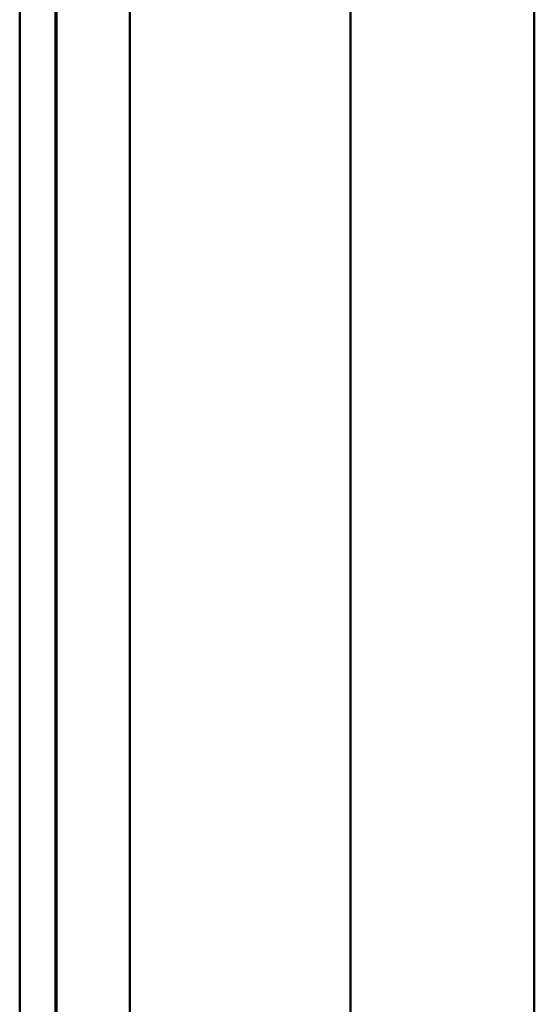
# Model space of a CAD drawing. Header units: millimetres. Extents: x 20 to 833, y 20 to 574.
# Tile 15 of 21: x 420 to 434, y 431 to 457. Entities that reach past the tile are written whole.
import ezdxf

# ---------------------------------------------------------------- set-up
doc = ezdxf.new("R2010")
doc.units = ezdxf.units.MM
doc.header["$LTSCALE"] = 2
doc.layers.add('Sichtbare Kanten(DIN)', color=7, linetype='Continuous', lineweight=50)
doc.layers.add('Sichtbare tangentiale Kanten(DIN)', color=7, linetype='Continuous', lineweight=50)

msp = doc.modelspace()

# ---------------------------------------------------------------- linework, layer by layer
at = {"layer": 'Sichtbare Kanten(DIN)'}
for p, q in [((420.413, 297.867), (420.413, 489.298)), ((421.383, 489.298), (421.383, 297.867)), ((421.413, 489.298), (421.413, 297.867)), ((434.413, 298.867), (434.413, 488.298))]:
    msp.add_line(p, q, dxfattribs=at)
at = {"layer": 'Sichtbare tangentiale Kanten(DIN)'}
for p, q in [((423.413, 488.298), (423.413, 298.867)), ((429.413, 298.867), (429.413, 488.298))]:
    msp.add_line(p, q, dxfattribs=at)

doc.saveas('drawing.dxf')
